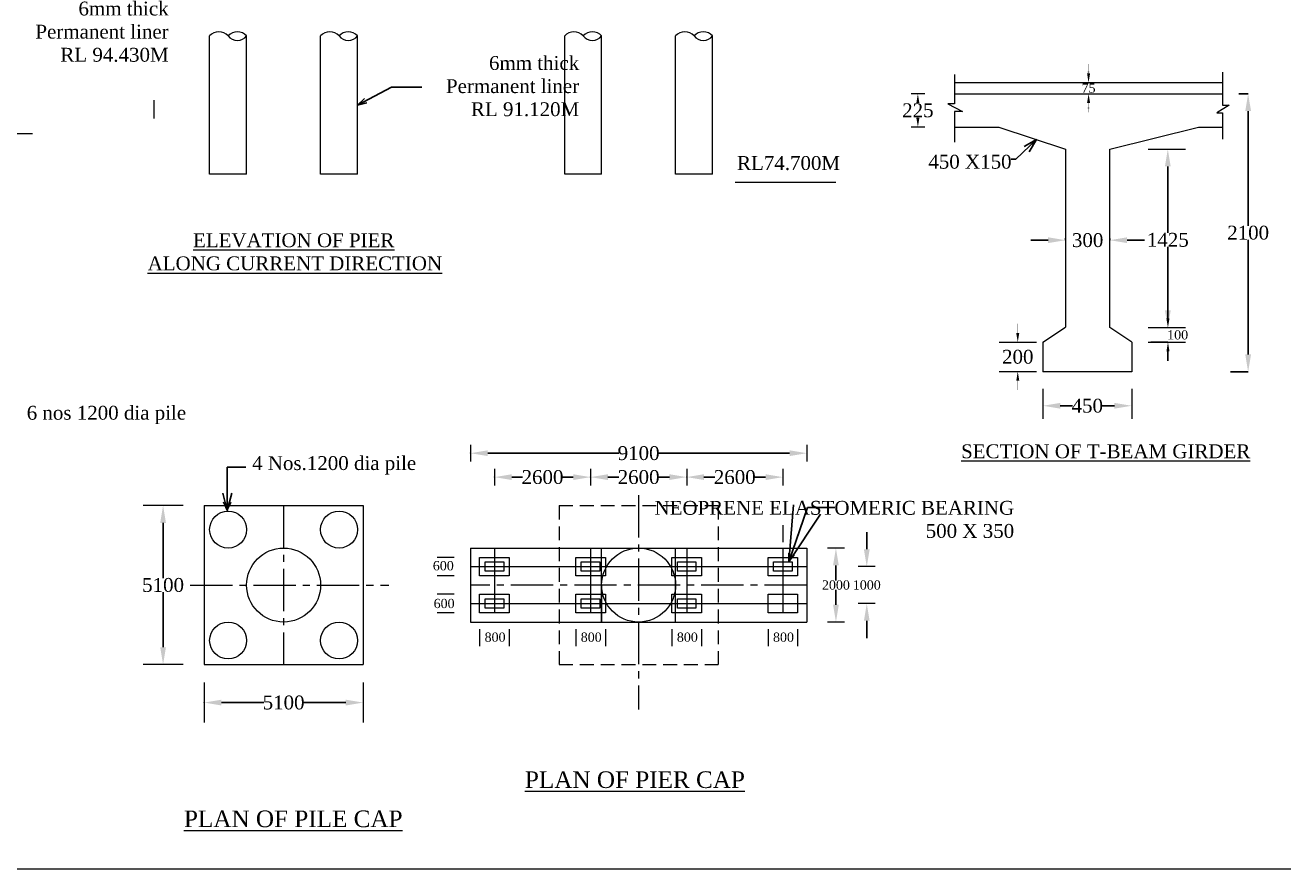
# Model space of a CAD drawing. Header units: millimetres. Extents: x -20950785 to 389010297, y -11535949 to 14056629.
# Tile 106 of 256: x 10085264 to 10153275, y -1181503 to -1135863. Entities that reach past the tile are written whole.
import ezdxf

# ---------------------------------------------------------------- set-up
doc = ezdxf.new("R2010")
doc.units = ezdxf.units.MM
doc.header["$LTSCALE"] = 60
doc.header["$MEASUREMENT"] = 0
for name, pattern in [('CENTER2', [28.575, 19.05, -3.175, 3.175, -3.175]), ('DOT2', [0.125, 0, -0.125]), ('HIDDEN', [0.375, 0.25, -0.125])]:
    doc.linetypes.add(name, pattern=pattern)
doc.layers.add('TEXT', color=7, linetype='Continuous')
doc.styles.add('style1', font='txt.shx', dxfattribs={"height": 1})
doc.dimstyles.get("Standard").update_dxf_attribs({"dimtxt": 400, "dimasz": 215, "dimexe": 0.18, "dimexo": 0.0625, "dimgap": 0.09, "dimtad": 0, "dimtih": 1, "dimtoh": 1, "dimdec": 0, "dimzin": 4, "dimdsep": 46, "dimtxsty": 'Standard', "dimblk": 'OPEN90', "dimcen": 0, "dimadec": 0, "dimazin": 1, "dimtfac": 1, "dimtdec": 0, "dimtix": 1, "dimtofl": 0, "dimtmove": 0, "dimatfit": 3, "dimldrblk": 'OPEN30', "dimfxl": 1, "dimtolj": 1, "dimtzin": 0, "dimarcsym": 0})

# ---------------------------------------------------------------- blocks, each defined once
blk = doc.blocks.new('*D369')
at = {"color": 0, "linetype": 'Continuous', "lineweight": -2, "transparency": 16777216}
for p, q in [((10140301, -1156453), (10140301, -1156453)), ((10141236, -1156453), (10141899, -1156453)), ((10144166, -1156453), (10143504, -1156453)), ((10145101, -1156453), (10145101, -1156453))]:
    blk.add_line(p, q, dxfattribs=at)
for points in [[(10141236, -1156297), (10141236, -1156609), (10140301, -1156453)], [(10144166, -1156297), (10144166, -1156609), (10145101, -1156453)]]:
    blk.add_solid(points, dxfattribs=at)
at = {"layer": 'Defpoints', "color": 0, "linetype": 'Continuous', "lineweight": -2, "transparency": 16777216}
for p in [(10140301, -1156453), (10145101, -1156453), (10145101, -1156453)]:
    blk.add_point(p, dxfattribs=at)
at = {"color": 0, "linetype": 'Continuous', "lineweight": 9, "transparency": 16777216, "insert": (10142701, -1156453), "char_height": 500, "attachment_point": 5}
blk.add_mtext('\\A1;{\\fTimes New Roman|b0|i0|c0|p18;\\H1.5x;450}', dxfattribs=at)
blk = doc.blocks.new('*D370')
at = {"color": 0, "linetype": 'Continuous', "lineweight": -2, "transparency": 16777216}
for p, q in [((10147062, -1151725), (10147062, -1151225)), ((10147062, -1152225), (10147062, -1152225)), ((10146129, -1153013), (10147063, -1153013)), ((10147062, -1153513), (10147062, -1154013))]:
    blk.add_line(p, q, dxfattribs=at)
for points in [[(10146979, -1151725), (10147146, -1151725), (10147062, -1152225)], [(10146979, -1153513), (10147146, -1153513), (10147062, -1153013)]]:
    blk.add_solid(points, dxfattribs=at)
at = {"layer": 'Defpoints', "color": 0, "linetype": 'Continuous', "lineweight": -2, "transparency": 16777216}
for p in [(10147062, -1152225), (10147062, -1152225), (10146129, -1153013)]:
    blk.add_point(p, dxfattribs=at)
at = {"color": 0, "linetype": 'Continuous', "lineweight": 9, "transparency": 16777216, "insert": (10147062, -1152619), "char_height": 500, "attachment_point": 5}
blk.add_mtext('\\A1;{\\fTimes New Roman|b0|i0|c0|p18;\\H0.5x;           \\H2x;100}', dxfattribs=at)
blk = doc.blocks.new('*D371')
at = {"color": 0, "linetype": 'Continuous', "lineweight": -2, "transparency": 16777216}
for p, q in [((10147055, -1142573), (10147055, -1142573)), ((10147055, -1143508), (10147055, -1147098)), ((10147055, -1151290), (10147055, -1147861)), ((10147055, -1152225), (10147055, -1152225))]:
    blk.add_line(p, q, dxfattribs=at)
for points in [[(10146899, -1143508), (10147211, -1143508), (10147055, -1142573)], [(10146899, -1151290), (10147211, -1151290), (10147055, -1152225)]]:
    blk.add_solid(points, dxfattribs=at)
at = {"layer": 'Defpoints', "color": 0, "linetype": 'Continuous', "lineweight": -2, "transparency": 16777216}
for p in [(10147055, -1142573), (10147055, -1142573), (10147055, -1152225)]:
    blk.add_point(p, dxfattribs=at)
at = {"color": 0, "linetype": 'Continuous', "lineweight": 9, "transparency": 16777216, "insert": (10147055, -1147480), "char_height": 500, "attachment_point": 5}
blk.add_mtext('\\A1;{\\fTimes New Roman|b0|i0|c0|p18;\\H1.5x;1425}', dxfattribs=at)
blk = doc.blocks.new('*D398')
at = {"color": 0, "linetype": 'Continuous', "lineweight": -2, "transparency": 16777216}
for p, q in [((10140584, -1147496), (10139649, -1147496)), ((10141519, -1147387), (10141519, -1147496)), ((10143919, -1147399), (10143919, -1147496)), ((10144854, -1147496), (10145789, -1147496))]:
    blk.add_line(p, q, dxfattribs=at)
for points in [[(10140584, -1147340), (10140584, -1147652), (10141519, -1147496)], [(10144854, -1147340), (10144854, -1147652), (10143919, -1147496)]]:
    blk.add_solid(points, dxfattribs=at)
at = {"layer": 'Defpoints', "color": 0, "linetype": 'Continuous', "lineweight": -2, "transparency": 16777216}
for p in [(10141519, -1147387), (10143919, -1147399), (10143919, -1147496)]:
    blk.add_point(p, dxfattribs=at)
at = {"color": 0, "linetype": 'Continuous', "lineweight": 9, "transparency": 16777216, "insert": (10142719, -1147496), "char_height": 500, "attachment_point": 5}
blk.add_mtext('\\A1;{\\fTimes New Roman|b0|i0|c0|p18;\\H1.5x;300}', dxfattribs=at)
blk = doc.blocks.new('*D399')
at = {"color": 0, "linetype": 'DOT2', "lineweight": -2, "ltscale": 2, "transparency": 16777216}
for p, q in [((10142770, -1138473), (10142770, -1137973)), ((10142770, -1138973), (10142770, -1138973)), ((10142770, -1139573), (10142770, -1139573)), ((10142770, -1140073), (10142770, -1140573))]:
    blk.add_line(p, q, dxfattribs=at)
for points in [[(10142687, -1138473), (10142854, -1138473), (10142770, -1138973)], [(10142687, -1140073), (10142854, -1140073), (10142770, -1139573)]]:
    blk.add_solid(points, dxfattribs=at)
at = {"layer": 'Defpoints', "color": 0, "linetype": 'DOT2', "lineweight": -2, "ltscale": 2, "transparency": 16777216}
for p in [(10142770, -1138973), (10142770, -1138973), (10142770, -1139573)]:
    blk.add_point(p, dxfattribs=at)
at = {"color": 0, "linetype": 'DOT2', "lineweight": 9, "ltscale": 2, "transparency": 16777216, "insert": (10142770, -1139273), "char_height": 500, "attachment_point": 5}
blk.add_mtext('\\A1;{\\fTimes New Roman|b0|i0|c0|p18;75}', dxfattribs=at)
blk = doc.blocks.new('*D400')
at = {"color": 0, "linetype": 'DOT2', "lineweight": -2, "ltscale": 2, "transparency": 16777216}
for p, q in [((10138941, -1152513), (10138941, -1152013)), ((10138941, -1153013), (10138941, -1153013)), ((10138941, -1154601), (10138941, -1154601)), ((10138941, -1155101), (10138941, -1155601))]:
    blk.add_line(p, q, dxfattribs=at)
for points in [[(10138858, -1152513), (10139024, -1152513), (10138941, -1153013)], [(10138858, -1155101), (10139024, -1155101), (10138941, -1154601)]]:
    blk.add_solid(points, dxfattribs=at)
at = {"layer": 'Defpoints', "color": 0, "linetype": 'DOT2', "lineweight": -2, "ltscale": 2, "transparency": 16777216}
for p in [(10138941, -1153013), (10138941, -1154601), (10138941, -1154601)]:
    blk.add_point(p, dxfattribs=at)
at = {"color": 0, "linetype": 'DOT2', "lineweight": 9, "ltscale": 2, "transparency": 16777216, "insert": (10138941, -1153807), "char_height": 500, "attachment_point": 5}
blk.add_mtext('\\A1;{\\fTimes New Roman|b0|i0|c0|p18;\\H1.5x;200}', dxfattribs=at)
blk = doc.blocks.new('*D378')
at = {"color": 0, "linetype": 'DOT2', "lineweight": -2, "ltscale": 2, "transparency": 16777216}
for p, q in [((10133395, -1139573), (10133539, -1139573)), ((10133539, -1140073), (10133539, -1140091)), ((10133539, -1140873), (10133539, -1140854)), ((10133395, -1141373), (10133539, -1141373))]:
    blk.add_line(p, q, dxfattribs=at)
for points in [[(10133455, -1140073), (10133622, -1140073), (10133539, -1139573)], [(10133455, -1140873), (10133622, -1140873), (10133539, -1141373)]]:
    blk.add_solid(points, dxfattribs=at)
at = {"layer": 'Defpoints', "color": 0, "linetype": 'DOT2', "lineweight": -2, "ltscale": 2, "transparency": 16777216}
for p in [(10133395, -1139573), (10133539, -1139573), (10133395, -1141373)]:
    blk.add_point(p, dxfattribs=at)
at = {"color": 0, "linetype": 'DOT2', "lineweight": 9, "ltscale": 2, "transparency": 16777216, "insert": (10133539, -1140473), "char_height": 500, "attachment_point": 5}
blk.add_mtext('\\A1;{\\fTimes New Roman|b0|i0|c0|p18;\\H1.5x;225}', dxfattribs=at)
blk = doc.blocks.new('*D402')
at = {"color": 0, "linetype": 'Continuous', "lineweight": -2, "transparency": 16777216}
for p, q in [((10129108, -1164152), (10129108, -1164152)), ((10129108, -1165087), (10129108, -1165897)), ((10129108, -1167216), (10129108, -1166406)), ((10129108, -1168151), (10129108, -1168151))]:
    blk.add_line(p, q, dxfattribs=at)
for points in [[(10128952, -1165087), (10129263, -1165087), (10129108, -1164152)], [(10128952, -1167216), (10129263, -1167216), (10129108, -1168151)]]:
    blk.add_solid(points, dxfattribs=at)
at = {"layer": 'Defpoints', "color": 0, "linetype": 'Continuous', "lineweight": -2, "transparency": 16777216}
for p in [(10129108, -1164152), (10129108, -1168151), (10129108, -1168151)]:
    blk.add_point(p, dxfattribs=at)
at = {"color": 0, "linetype": 'Continuous', "lineweight": 9, "transparency": 16777216, "insert": (10129108, -1166151), "char_height": 500, "attachment_point": 5}
blk.add_mtext('\\A1;{\\fTimes New Roman|b0|i0|c0|p18;2000}', dxfattribs=at)
blk = doc.blocks.new('*D403')
at = {"color": 0, "linetype": 'Continuous', "lineweight": -2, "transparency": 16777216}
for p, q in [((10130776, -1164217), (10130776, -1163282)), ((10130776, -1165152), (10130777, -1165152)), ((10130776, -1167151), (10130777, -1167151)), ((10130776, -1168086), (10130776, -1169021))]:
    blk.add_line(p, q, dxfattribs=at)
for points in [[(10130621, -1164217), (10130932, -1164217), (10130776, -1165152)], [(10130621, -1168086), (10130932, -1168086), (10130776, -1167151)]]:
    blk.add_solid(points, dxfattribs=at)
at = {"layer": 'Defpoints', "color": 0, "linetype": 'Continuous', "lineweight": -2, "transparency": 16777216}
for p in [(10130776, -1165152), (10130776, -1167151), (10130776, -1167151)]:
    blk.add_point(p, dxfattribs=at)
at = {"color": 0, "linetype": 'Continuous', "lineweight": 9, "transparency": 16777216, "insert": (10130776, -1166151), "char_height": 500, "attachment_point": 5}
blk.add_mtext('\\A1;{\\fTimes New Roman|b0|i0|c0|p18;1000}', dxfattribs=at)
blk = doc.blocks.new('*D380')
at = {"color": 0, "linetype": 'Continuous', "lineweight": -2, "transparency": 16777216}
for p, q in [((10110641, -1160296), (10110641, -1160313)), ((10111576, -1160313), (10112164, -1160313)), ((10114904, -1160313), (10114316, -1160313)), ((10115839, -1160313), (10115839, -1160313))]:
    blk.add_line(p, q, dxfattribs=at)
for points in [[(10111576, -1160157), (10111576, -1160469), (10110641, -1160313)], [(10114904, -1160157), (10114904, -1160469), (10115839, -1160313)]]:
    blk.add_solid(points, dxfattribs=at)
at = {"layer": 'Defpoints', "color": 0, "linetype": 'Continuous', "lineweight": -2, "transparency": 16777216}
for p in [(10110641, -1160296), (10110641, -1160313), (10115839, -1160313)]:
    blk.add_point(p, dxfattribs=at)
at = {"color": 0, "linetype": 'Continuous', "lineweight": 9, "transparency": 16777216, "insert": (10113240, -1160313), "char_height": 500, "attachment_point": 5}
blk.add_mtext('\\A1;{\\fTimes New Roman|b0|i0|c0|p18;\\H1.5x;2600}', dxfattribs=at)
blk = doc.blocks.new('*D381')
at = {"color": 0, "linetype": 'Continuous', "lineweight": -2, "transparency": 16777216}
for p, q in [((10115839, -1160296), (10115839, -1160313)), ((10116774, -1160313), (10117362, -1160313)), ((10120102, -1160313), (10119514, -1160313)), ((10121037, -1160313), (10121037, -1160313))]:
    blk.add_line(p, q, dxfattribs=at)
for points in [[(10116774, -1160157), (10116774, -1160469), (10115839, -1160313)], [(10120102, -1160157), (10120102, -1160469), (10121037, -1160313)]]:
    blk.add_solid(points, dxfattribs=at)
at = {"layer": 'Defpoints', "color": 0, "linetype": 'Continuous', "lineweight": -2, "transparency": 16777216}
for p in [(10115839, -1160296), (10115839, -1160313), (10121037, -1160313)]:
    blk.add_point(p, dxfattribs=at)
at = {"color": 0, "linetype": 'Continuous', "lineweight": 9, "transparency": 16777216, "insert": (10118438, -1160313), "char_height": 500, "attachment_point": 5}
blk.add_mtext('\\A1;{\\fTimes New Roman|b0|i0|c0|p18;\\H1.5x;2600}', dxfattribs=at)
blk = doc.blocks.new('*D382')
at = {"color": 0, "linetype": 'Continuous', "lineweight": -2, "transparency": 16777216}
for p, q in [((10121037, -1160296), (10121037, -1160313)), ((10121972, -1160313), (10122561, -1160313)), ((10125301, -1160313), (10124713, -1160313)), ((10126236, -1160313), (10126236, -1160313))]:
    blk.add_line(p, q, dxfattribs=at)
for points in [[(10121972, -1160157), (10121972, -1160469), (10121037, -1160313)], [(10125301, -1160157), (10125301, -1160469), (10126236, -1160313)]]:
    blk.add_solid(points, dxfattribs=at)
at = {"layer": 'Defpoints', "color": 0, "linetype": 'Continuous', "lineweight": -2, "transparency": 16777216}
for p in [(10121037, -1160296), (10121037, -1160313), (10126236, -1160313)]:
    blk.add_point(p, dxfattribs=at)
at = {"color": 0, "linetype": 'Continuous', "lineweight": 9, "transparency": 16777216, "insert": (10123637, -1160313), "char_height": 500, "attachment_point": 5}
blk.add_mtext('\\A1;{\\fTimes New Roman|b0|i0|c0|p18;\\H1.5x;2600}', dxfattribs=at)
blk = doc.blocks.new('*D383')
at = {"color": 0, "linetype": 'Continuous', "lineweight": -2, "transparency": 16777216}
for p, q in [((10109341, -1159002), (10109341, -1159019)), ((10110276, -1159019), (10117372, -1159019)), ((10126600, -1159019), (10119504, -1159019)), ((10127535, -1159019), (10127535, -1159019))]:
    blk.add_line(p, q, dxfattribs=at)
for points in [[(10110276, -1158863), (10110276, -1159174), (10109341, -1159019)], [(10126600, -1158863), (10126600, -1159174), (10127535, -1159019)]]:
    blk.add_solid(points, dxfattribs=at)
at = {"layer": 'Defpoints', "color": 0, "linetype": 'Continuous', "lineweight": -2, "transparency": 16777216}
for p in [(10109341, -1159002), (10109341, -1159019), (10127535, -1159019)]:
    blk.add_point(p, dxfattribs=at)
at = {"color": 0, "linetype": 'Continuous', "lineweight": 9, "transparency": 16777216, "insert": (10118438, -1159019), "char_height": 500, "attachment_point": 5}
blk.add_mtext('\\A1;{\\fTimes New Roman|b0|i0|c0|p18;\\H1.5x;9100}', dxfattribs=at)
blk = doc.blocks.new('*D385')
at = {"color": 0, "linetype": 'Continuous', "lineweight": -2, "transparency": 16777216}
for p, q in [((10092723, -1161853), (10092723, -1161853)), ((10092723, -1162788), (10092723, -1165770)), ((10092723, -1169515), (10092723, -1166533)), ((10092723, -1170450), (10092723, -1170450))]:
    blk.add_line(p, q, dxfattribs=at)
for points in [[(10092567, -1162788), (10092879, -1162788), (10092723, -1161853)], [(10092567, -1169515), (10092879, -1169515), (10092723, -1170450)]]:
    blk.add_solid(points, dxfattribs=at)
at = {"layer": 'Defpoints', "color": 0, "linetype": 'Continuous', "lineweight": -2, "transparency": 16777216}
for p in [(10092723, -1161853), (10092723, -1170450), (10092723, -1170450)]:
    blk.add_point(p, dxfattribs=at)
at = {"color": 0, "linetype": 'Continuous', "lineweight": 9, "transparency": 16777216, "insert": (10092723, -1166151), "char_height": 500, "attachment_point": 5}
blk.add_mtext('\\A1;{\\fTimes New Roman|b0|i0|c0|p18;\\H1.5x;5100}', dxfattribs=at)
blk = doc.blocks.new('*D386')
at = {"color": 0, "linetype": 'Continuous', "lineweight": -2, "transparency": 16777216}
for p, q in [((10094941, -1172492), (10094941, -1172509)), ((10095876, -1172509), (10098179, -1172509)), ((10102604, -1172509), (10100301, -1172509)), ((10103539, -1172509), (10103539, -1172509))]:
    blk.add_line(p, q, dxfattribs=at)
for points in [[(10095876, -1172353), (10095876, -1172665), (10094941, -1172509)], [(10102604, -1172353), (10102604, -1172665), (10103539, -1172509)]]:
    blk.add_solid(points, dxfattribs=at)
at = {"layer": 'Defpoints', "color": 0, "linetype": 'Continuous', "lineweight": -2, "transparency": 16777216}
for p in [(10094941, -1172492), (10094941, -1172509), (10103539, -1172509)]:
    blk.add_point(p, dxfattribs=at)
at = {"color": 0, "linetype": 'Continuous', "lineweight": 9, "transparency": 16777216, "insert": (10099240, -1172509), "char_height": 500, "attachment_point": 5}
blk.add_mtext('\\A1;{\\fTimes New Roman|b0|i0|c0|p18;\\H1.5x;5100}', dxfattribs=at)
blk = doc.blocks.new('*D396')
at = {"color": 0, "linetype": 'Continuous', "lineweight": -2, "transparency": 16777216}
for p, q in [((10150892, -1139573), (10151399, -1139573)), ((10151399, -1140508), (10151399, -1146711)), ((10151399, -1153678), (10151399, -1147474)), ((10150443, -1154613), (10151399, -1154613))]:
    blk.add_line(p, q, dxfattribs=at)
for points in [[(10151243, -1140508), (10151555, -1140508), (10151399, -1139573)], [(10151243, -1153678), (10151555, -1153678), (10151399, -1154613)]]:
    blk.add_solid(points, dxfattribs=at)
at = {"layer": 'Defpoints', "color": 0, "linetype": 'Continuous', "lineweight": -2, "transparency": 16777216}
for p in [(10150892, -1139573), (10151399, -1139573), (10150443, -1154613)]:
    blk.add_point(p, dxfattribs=at)
at = {"color": 0, "linetype": 'Continuous', "lineweight": 9, "transparency": 16777216, "insert": (10151399, -1147093), "char_height": 500, "attachment_point": 5}
blk.add_mtext('\\A1;{\\fTimes New Roman|b0|i0|c0|p18;\\H1.5x;2100}', dxfattribs=at)

msp = doc.modelspace()

# ---------------------------------------------------------------- linework, layer by layer
at = {"linetype": 'Continuous', "lineweight": 9}
for p, q in [((10095241.13, -1143925.07), (10095241.13, -1136440.97)), ((10097240.53, -1143925.07), (10097240.53, -1136440.97)), ((10101239.32, -1143925.07), (10101239.32, -1136440.97)), ((10103238.71, -1143925.07), (10103238.71, -1136440.97)), ((10114439.43, -1143925.07), (10114439.43, -1136440.97)), ((10116438.82, -1143925.07), (10116438.82, -1136440.97)), ((10120437.61, -1143925.07), (10120437.61, -1136440.97)), ((10122437.01, -1143925.07), (10122437.01, -1136440.97)), ((10150014.84, -1138407.99), (10150014.84, -1140197.75)), ((10135525.77, -1138540.57), (10135525.77, -1140121.18)), ((10135525.77, -1138972.87), (10150014.84, -1138972.87)), ((10135525.77, -1139572.87), (10150014.84, -1139572.87)), ((10092242.04, -1140913.85), (10092242.04, -1139914.15)), ((10135525.77, -1140121.18), (10135167.75, -1140121.18)), ((10135167.75, -1140121.18), (10135954.14, -1140537.79)), ((10135525.77, -1140537.79), (10135525.77, -1141426.12)), ((10135954.14, -1140537.79), (10135525.77, -1140537.79)), ((10150372.86, -1140197.75), (10149711.59, -1140614.35)), ((10150014.84, -1140197.75), (10150372.86, -1140197.75)), ((10149711.59, -1140614.35), (10150014.84, -1140614.35)), ((10150014.84, -1140614.35), (10150014.84, -1141372.87)), ((10084418.48, -1141731.22), (10085667.1, -1141731.22)), ((10135525.77, -1141426.12), (10135525.77, -1142190.06)), ((10148719.13, -1141372.87), (10150014.84, -1141372.87)), ((10150014.84, -1141372.87), (10150014.84, -1142032.28)), ((10141519.13, -1142572.87), (10141519.13, -1152200.77)), ((10143919.13, -1152224.58), (10143919.13, -1142572.87)), ((10146001.14, -1142572.87), (10148015.46, -1142572.87)), ((10097240.53, -1143925.07), (10095241.13, -1143925.07)), ((10097240.53, -1143925.07), (10095241.13, -1143925.07)), ((10103238.71, -1143925.07), (10101239.32, -1143925.07)), ((10103238.71, -1143925.07), (10101239.32, -1143925.07)), ((10116438.82, -1143925.07), (10114439.43, -1143925.07)), ((10116438.82, -1143925.07), (10114439.43, -1143925.07)), ((10122437.01, -1143925.07), (10120437.61, -1143925.07)), ((10122437.01, -1143925.07), (10120437.61, -1143925.07)), ((10123658.59, -1144356.86), (10129102.17, -1144356.86)), ((10140301.28, -1153012.68), (10141519.13, -1152200.77)), ((10145101.28, -1153012.68), (10143919.13, -1152224.58)), ((10146001.14, -1152224.58), (10148015.46, -1152224.58)), ((10137933.72, -1153012.68), (10139948.05, -1153012.68)), ((10140301.28, -1153012.68), (10140301.28, -1154612.68)), ((10145101.28, -1153012.68), (10145101.28, -1154612.68)), ((10146001.32, -1153012.68), (10148015.64, -1153012.68)), ((10137933.9, -1154600.77), (10139948.23, -1154600.77)), ((10142701.28, -1154612.68), (10140301.28, -1154612.68)), ((10145101.28, -1154612.68), (10142701.28, -1154612.68)), ((10140301.28, -1155532.87), (10140301.28, -1157158.62)), ((10145101.28, -1155532.87), (10145101.28, -1157158.62)), ((10109340.97, -1158561.41), (10109340.97, -1159476.28)), ((10127535.46, -1158561.41), (10127535.46, -1159476.28)), ((10110640.57, -1159855.7), (10110640.57, -1160770.56)), ((10115839, -1159855.7), (10115839, -1160770.56)), ((10121037.43, -1159855.7), (10121037.43, -1160770.56)), ((10126235.86, -1159855.7), (10126235.86, -1160770.56)), ((10093800.57, -1161852.56), (10091645.47, -1161852.56)), ((10094941.22, -1161852.56), (10094941.22, -1170449.96)), ((10094941.22, -1161852.56), (10103538.62, -1161852.56)), ((10103538.62, -1161852.56), (10103538.62, -1170449.96)), ((10126235.86, -1162909.15), (10126235.86, -1163824.02)), ((10109340.97, -1164151.86), (10127535.46, -1164151.86)), ((10109340.97, -1164151.86), (10109340.97, -1168150.65)), ((10110640.57, -1164151.86), (10110640.57, -1167650.8)), ((10115839, -1164151.86), (10115839, -1167650.8)), ((10116438.82, -1168150.65), (10116438.82, -1164151.86)), ((10120437.61, -1168150.65), (10120437.61, -1164151.86)), ((10121037.43, -1164151.86), (10121037.43, -1167650.8)), ((10126235.86, -1164151.86), (10126235.86, -1167650.8)), ((10127535.46, -1164151.86), (10127535.46, -1168150.65)), ((10129564.96, -1164151.86), (10128650.09, -1164151.86)), ((10108456.97, -1164651.71), (10107542.1, -1164651.71)), ((10108456.97, -1165651.41), (10107542.1, -1165651.41)), ((10109340.97, -1165151.56), (10127535.46, -1165151.56)), ((10131233.78, -1165151.56), (10130318.91, -1165151.56)), ((10116438.82, -1166151.26), (10116438.82, -1168150.65)), ((10108456.97, -1166651.11), (10107542.1, -1166651.11)), ((10108456.97, -1167650.8), (10107542.1, -1167650.8)), ((10109340.97, -1167150.95), (10127535.46, -1167150.95)), ((10131233.78, -1167150.95), (10130318.91, -1167150.95)), ((10109340.97, -1168150.65), (10127535.46, -1168150.65)), ((10129564.96, -1168150.65), (10128650.09, -1168150.65)), ((10109840.82, -1168545.8), (10109840.82, -1169460.67)), ((10111440.33, -1168545.8), (10111440.33, -1169460.67)), ((10115039.24, -1168545.8), (10115039.24, -1169460.67)), ((10116638.76, -1168545.8), (10116638.76, -1169460.67)), ((10120237.67, -1168545.8), (10120237.67, -1169460.67)), ((10121837.19, -1168545.8), (10121837.19, -1169460.67)), ((10125436.1, -1168545.8), (10125436.1, -1169460.67)), ((10127035.62, -1168545.8), (10127035.62, -1169460.67)), ((10093800.57, -1170449.96), (10091645.47, -1170449.96)), ((10094941.22, -1170449.96), (10103538.62, -1170449.96)), ((10094941.22, -1171431.53), (10094941.22, -1173586.63)), ((10103538.62, -1171431.53), (10103538.62, -1173586.63)), ((10025153.04, -1181503.43), (10196656.76, -1181503.43))]:
    msp.add_line(p, q, dxfattribs=at)
at = {"linetype": 'Continuous', "lineweight": 9, "ltscale": 2}
for p, q in [((10133908.39, -1139572.87), (10133169.22, -1139572.87)), ((10133908.39, -1141372.87), (10133169.22, -1141372.87)), ((10096192.1, -1162122.97), (10095987.23, -1161666.69)), ((10096192.1, -1162122.97), (10096396.96, -1161666.69)), ((10126564.01, -1164901.63), (10126564.01, -1164422.1)), ((10126564.01, -1164901.63), (10126858.99, -1164523.56))]:
    msp.add_line(p, q, dxfattribs=at)
at = {"linetype": 'CENTER2', "lineweight": 9, "ltscale": 2}
for p, q in [((10118438.22, -1161292.86), (10118438.22, -1172874.9)), ((10099239.92, -1161852.56), (10099239.92, -1170449.96)), ((10094187.21, -1166151.26), (10104938.53, -1166151.26)), ((10127535.46, -1166151.26), (10109340.97, -1166151.26))]:
    msp.add_line(p, q, dxfattribs=at)
at = {"linetype": 'HIDDEN', "lineweight": 9, "ltscale": 50}
for p, q in [((10114139.52, -1161852.56), (10114139.52, -1170449.96)), ((10114139.52, -1161852.56), (10122736.92, -1161852.56)), ((10122736.92, -1161852.56), (10122736.92, -1170449.96)), ((10114139.52, -1170449.96), (10122736.92, -1170449.96))]:
    msp.add_line(p, q, dxfattribs=at)
at = {"linetype": 'Continuous', "lineweight": 9}
for points in [[(10135525.77, -1141372.87), (10137919.13, -1141372.87), (10141519.13, -1142572.87)], [(10143919.13, -1142572.87), (10148719.13, -1141372.87)]]:
    msp.add_lwpolyline(points, dxfattribs=at)
for points in [[(10109840.82, -1164651.71), (10111440.33, -1164651.71), (10111440.33, -1165651.41), (10109840.82, -1165651.41)], [(10110140.73, -1164901.63), (10111140.42, -1164901.63), (10111140.42, -1165401.48), (10110140.73, -1165401.48)], [(10115039.24, -1164651.71), (10116638.76, -1164651.71), (10116638.76, -1165651.41), (10115039.24, -1165651.41)], [(10115339.15, -1164901.63), (10116338.85, -1164901.63), (10116338.85, -1165401.48), (10115339.15, -1165401.48)], [(10120237.67, -1164651.71), (10121837.19, -1164651.71), (10121837.19, -1165651.41), (10120237.67, -1165651.41)], [(10120537.58, -1164901.63), (10121537.28, -1164901.63), (10121537.28, -1165401.48), (10120537.58, -1165401.48)], [(10125436.1, -1164651.71), (10127035.62, -1164651.71), (10127035.62, -1165651.41), (10125436.1, -1165651.41)], [(10125736.01, -1164901.63), (10126735.71, -1164901.63), (10126735.71, -1165401.48), (10125736.01, -1165401.48)], [(10109840.82, -1166651.11), (10111440.33, -1166651.11), (10111440.33, -1167650.8), (10109840.82, -1167650.8)], [(10110140.73, -1166901.03), (10111140.42, -1166901.03), (10111140.42, -1167400.88), (10110140.73, -1167400.88)], [(10115039.24, -1166651.11), (10116638.76, -1166651.11), (10116638.76, -1167650.8), (10115039.24, -1167650.8)], [(10115339.15, -1166901.03), (10116338.85, -1166901.03), (10116338.85, -1167400.88), (10115339.15, -1167400.88)], [(10120237.67, -1166651.11), (10121837.19, -1166651.11), (10121837.19, -1167650.8), (10120237.67, -1167650.8)], [(10120537.58, -1166901.03), (10121537.28, -1166901.03), (10121537.28, -1167400.88), (10120537.58, -1167400.88)], [(10125436.1, -1166651.11), (10127035.62, -1166651.11), (10127035.62, -1167650.8), (10125436.1, -1167650.8)]]:
    msp.add_lwpolyline(points, close=True, dxfattribs=at)
for centre in [(10096240.83, -1163152.16), (10102239.02, -1163152.16), (10096240.83, -1169150.35), (10102239.02, -1169150.35)]:
    msp.add_circle(centre, 999.7, dxfattribs=at)
at = {"linetype": 'Continuous', "lineweight": 9, "ltscale": 2000}
msp.add_circle((10099239.92, -1166151.26), 1999.4, dxfattribs=at)
at = {"linetype": 'Continuous', "lineweight": 9, "ltscale": 1000}
msp.add_circle((10118438.22, -1166151.26), 1999.4, dxfattribs=at)
at = {"linetype": 'Continuous', "lineweight": 9}
for centre, radius, start, end in [((10095740.98, -1136916.43), 689.86, 43.5673735, 136.4326264), ((10096740.68, -1136931.33), 700.21, 44.4507698, 135.5492302), ((10096740.68, -1136069.82), 622.58, 216.5948428, 323.4051572), ((10101739.17, -1136916.43), 689.86, 43.5673735, 136.4326264), ((10102738.86, -1136931.33), 700.21, 44.4507698, 135.5492302), ((10102738.86, -1136069.82), 622.58, 216.5948428, 323.4051572), ((10114939.27, -1136916.43), 689.86, 43.5673735, 136.4326264), ((10115938.97, -1136931.33), 700.21, 44.4507698, 135.5492302), ((10115938.97, -1136069.82), 622.58, 216.5948428, 323.4051572), ((10120937.46, -1136916.43), 689.86, 43.5673735, 136.4326265), ((10121937.16, -1136931.33), 700.21, 44.4507698, 135.5492302), ((10121937.16, -1136069.82), 622.58, 216.5948428, 323.4051572)]:
    msp.add_arc(centre, radius, start, end, dxfattribs=at)

# ---------------------------------------------------------------- texts
for s, insert, char_height, width, attachment_point in [('{\\fTimes New Roman|b0|i0|c0|p18;6mm thick Permanent liner \\PRL 94.430M}', (10093022.69, -1136222.56), 750, 8975.6824, 6), ('{\\fTimes New Roman|b0|i0|c0|p18;6mm thick Permanent liner \\PRL 91.120M}', (10115224.5, -1139168.67), 750, 8975.6824, 6), ('{\\fTimes New Roman|b0|i0|c0|p18;\\H0.96154x;\\LSECTION OF T-BEAM GIRDER \\fTimes New Roman|b0|i1|c0|p18;  \\Ftxt|c0; }                   ', (10135876.94, -1158540.05), 780, 19383.7853, 1)]:
    msp.add_mtext(s, dxfattribs=dict(at, insert=insert, char_height=char_height, width=width, attachment_point=attachment_point))
for s, insert, char_height, attachment_point in [('{\\fVerdana|b0|i0|c0|p34; \\fTimes New Roman|b0|i0|c0|p18;\\H1.5x;450 X150}', (10133887.88, -1143257.04), 500, 4), ('{\\fTimes New Roman|b0|i0|c0|p18;NEOPRENE ELASTOMERIC BEARING\\P 500 X 350 }', (10138745.91, -1162604.01), 750, 6)]:
    msp.add_mtext(s, dxfattribs=dict(at, insert=insert, char_height=char_height, attachment_point=attachment_point))
at = {"linetype": 'Continuous', "lineweight": 9, "attachment_point": 1, "style": 'style1'}
for s, insert, char_height, width in [('{\\fTimes New Roman|b0|i0|c0|p18;\\H0.7236x;RL74.700M\\H1.38197x;                 }', (10123761.52, -1142946.44), 1036.4865, 1111.7691), ('\\pi6024.46095;{\\fTimes New Roman|b0|i0|c0|p18;\\LELEVATION OF PIER \\P\\pi3569.25186;ALONG CURRENT DIRECTION  }', (9385850.86, -1147123.55), 750, 22678.6984), ('\\pi6024.46095;{\\fTimes New Roman|b0|i0|c0|p18;\\LELEVATION OF PIER \\P\\pi3569.25186;ALONG CURRENT DIRECTION  }', (10088318.98, -1147123.55), 750, 22678.6984)]:
    msp.add_mtext(s, dxfattribs=dict(at, insert=insert, char_height=char_height, width=width))
at = {"linetype": 'Continuous', "insert": (8030285.91, -1147123.55), "char_height": 750, "width": 22678.6984, "attachment_point": 1, "style": 'style1'}
msp.add_mtext('\\pi6024.46095;{\\fTimes New Roman|b0|i0|c0|p18;\\LELEVATION OF PIER \\P\\pi3569.25186;ALONG CURRENT DIRECTION  }', dxfattribs=at)
at = {"linetype": 'Continuous', "lineweight": 9, "attachment_point": 4, "rotation": 0.0230157}
for s, insert, char_height in [('{\\fTimes New Roman|b0|i0|c0|p18;6 nos 1200 dia pile}', (10085348.47, -1156953.56), 750), ('{\\fTimes New Roman|b0|i0|c0|p18;4 Nos.1200 dia pile}', (10097538.37, -1159676.78), 750), ('{\\fTimes New Roman|b0|i0|c0|p18;600}', (10107309.73, -1165108.32), 500), ('{\\fTimes New Roman|b0|i0|c0|p18;600}', (10107353.71, -1167151.17), 500), ('{\\fTimes New Roman|b0|i0|c0|p18;800}', (10110110.12, -1168973.32), 500), ('{\\fTimes New Roman|b0|i0|c0|p18;800}', (10115308.55, -1168973.32), 500), ('{\\fTimes New Roman|b0|i0|c0|p18;800}', (10120506.97, -1168973.32), 500), ('{\\fTimes New Roman|b0|i0|c0|p18;800}', (10125705.4, -1168973.32), 500)]:
    msp.add_mtext(s, dxfattribs=dict(at, insert=insert, char_height=char_height))
at = {"layer": 'TEXT', "linetype": 'Continuous', "lineweight": 9, "char_height": 900, "width": 15471.4634, "attachment_point": 1}
for s, insert in [('{\\fTimes New Roman|b0|i0|c0|p18;\\LPLAN OF PIER CAP}', (10112289.97, -1176227.91)), ('{\\fTimes New Roman|b0|i0|c0|p18;\\LPLAN OF PILE CAP}', (10093852.62, -1178347.12))]:
    msp.add_mtext(s, dxfattribs=dict(at, insert=insert))

# ---------------------------------------------------------------- dimensions: what is measured, and where the dimension line sits
at = {"linetype": 'DOT2', "lineweight": 9, "ltscale": 2}
for base, p1, p2, text, picture, middle in [((10142770.3, -1138972.87), (10142770.3, -1139572.87), (10142770.3, -1138972.87), '{\\fTimes New Roman|b0|i0|c0|p18;75}', '*D399', (10142770.3, -1139272.87)), ((10133538.62, -1139572.87), (10133394.71, -1141372.87), (10133394.71, -1139572.87), '{\\fTimes New Roman|b0|i0|c0|p18;\\H1.5x;225}', '*D378', (10133538.62, -1140472.87)), ((10138940.88, -1154600.77), (10138940.88, -1153012.68), (10138940.88, -1154600.77), '{\\fTimes New Roman|b0|i0|c0|p18;\\H1.5x;200}', '*D400', (10138940.88, -1153806.72))]:
    dim = msp.add_linear_dim(base=base, p1=p1, p2=p2, angle=90, text=text, dimstyle='Standard', override={"dimtxt": 500, "dimasz": 500, "dimfxl": 300}, dxfattribs=at)
    dim.commit()
    dim.dimension.update_dxf_attribs({"geometry": picture, "text_midpoint": middle})
at = {"linetype": 'Continuous', "lineweight": 9}
for base, p1, p2, angle, text, picture, middle in [((10151399.22, -1139572.87), (10150443.37, -1154612.68), (10150892.4, -1139572.87), 90, '{\\fTimes New Roman|b0|i0|c0|p18;\\H1.5x;2100}', '*D396', (10151399.22, -1147092.77)), ((10092723.02, -1170449.96), (10092723.02, -1161852.56), (10092723.02, -1170449.96), 270, '{\\fTimes New Roman|b0|i0|c0|p18;\\H1.5x;5100}', '*D385', (10092723.02, -1166151.26)), ((10130776.35, -1167150.95), (10130776.35, -1165151.56), (10130776.35, -1167150.95), 90, '{\\fTimes New Roman|b0|i0|c0|p18;1000}', '*D403', (10130776.35, -1166151.26)), ((10129107.53, -1168150.65), (10129107.53, -1164151.86), (10129107.53, -1168150.65), 90, '{\\fTimes New Roman|b0|i0|c0|p18;2000}', '*D402', (10129107.53, -1166151.26))]:
    dim = msp.add_linear_dim(base=base, p1=p1, p2=p2, angle=angle, text=text, dimstyle='Standard', override={"dimtxt": 500, "dimasz": 935, "dimfxl": 300}, dxfattribs=at)
    dim.commit()
    dim.dimension.update_dxf_attribs({"geometry": picture, "text_midpoint": middle})
for base, p1, p2, text, override, picture, middle in [((10147055.07, -1142572.87), (10147055.07, -1152224.58), (10147055.07, -1142572.87), '{\\fTimes New Roman|b0|i0|c0|p18;\\H1.5x;1425}', {"dimtxt": 500, "dimasz": 935, "dimfxl": 300}, '*D371', (10147055.07, -1147479.82)), ((10147062.42, -1152224.58), (10146129.11, -1153012.68), (10147062.42, -1152224.58), '{\\fTimes New Roman|b0|i0|c0|p18;\\H0.5x;           \\H2x;100}', {"dimtxt": 500, "dimasz": 500, "dimfxl": 300}, '*D370', (10147062.42, -1152618.63))]:
    dim = msp.add_linear_dim(base=base, p1=p1, p2=p2, angle=90, text=text, dimstyle='Standard', override=override, dxfattribs=at)
    dim.commit()
    dim.dimension.update_dxf_attribs({"geometry": picture, "text_midpoint": middle, "dimtype": 160})
for base, p1, p2, text, picture, middle in [((10143919.13, -1147495.99), (10141519.13, -1147386.82), (10143919.13, -1147398.72), '{\\fTimes New Roman|b0|i0|c0|p18;\\H1.5x;300}', '*D398', (10142719.13, -1147495.99)), ((10145101.28, -1156452.82), (10140301.28, -1156452.82), (10145101.28, -1156452.82), '{\\fTimes New Roman|b0|i0|c0|p18;\\H1.5x;450}', '*D369', (10142701.28, -1156452.82)), ((10109340.97, -1159018.67), (10127535.46, -1159018.67), (10109340.97, -1159002.11), '{\\fTimes New Roman|b0|i0|c0|p18;\\H1.5x;9100}', '*D383', (10118438.22, -1159018.67)), ((10110640.57, -1160312.95), (10115839, -1160312.95), (10110640.57, -1160296.4), '{\\fTimes New Roman|b0|i0|c0|p18;\\H1.5x;2600}', '*D380', (10113239.79, -1160312.95)), ((10115839, -1160312.95), (10121037.43, -1160312.95), (10115839, -1160296.4), '{\\fTimes New Roman|b0|i0|c0|p18;\\H1.5x;2600}', '*D381', (10118438.22, -1160312.95)), ((10121037.43, -1160312.95), (10126235.86, -1160312.95), (10121037.43, -1160296.4), '{\\fTimes New Roman|b0|i0|c0|p18;\\H1.5x;2600}', '*D382', (10123636.64, -1160312.95)), ((10094941.22, -1172508.9), (10103538.62, -1172508.9), (10094941.22, -1172492.35), '{\\fTimes New Roman|b0|i0|c0|p18;\\H1.5x;5100}', '*D386', (10099239.92, -1172508.9))]:
    dim = msp.add_linear_dim(base=base, p1=p1, p2=p2, text=text, dimstyle='Standard', override={"dimtxt": 500, "dimasz": 935, "dimfxl": 300}, dxfattribs=at)
    dim.commit()
    dim.dimension.update_dxf_attribs({"geometry": picture, "text_midpoint": middle})

# ---------------------------------------------------------------- leaders
at = {"linetype": 'Continuous', "lineweight": 9, "ltscale": 2}
msp.add_leader([(10103238.71, -1140183.02), (10105067.06, -1139226.14), (10106713.2, -1139226.14)], dimstyle='Standard', override={"dimtxt": 500, "dimasz": 500, "dimfxl": 300}, dxfattribs=at)
at = {"linetype": 'Continuous', "lineweight": 9}
for points, override in [([(10139960.63, -1142053.36), (10138834.57, -1143117.27), (10138588.27, -1143117.27)], {"dimtxt": 500, "dimasz": 750, "dimfxl": 300}), ([(10096192.1, -1162122.97), (10096192.1, -1159771.19), (10097194.29, -1159771.19)], {"dimtxt": 500, "dimasz": 935, "dimfxl": 300}), ([(10126564.01, -1164901.63), (10127575.9, -1161959.7), (10129039.66, -1161959.7)], {"dimtxt": 500, "dimasz": 3000, "dimfxl": 300})]:
    msp.add_leader(points, dimstyle='Standard', override=override, dxfattribs=at)

doc.saveas('drawing.dxf')
